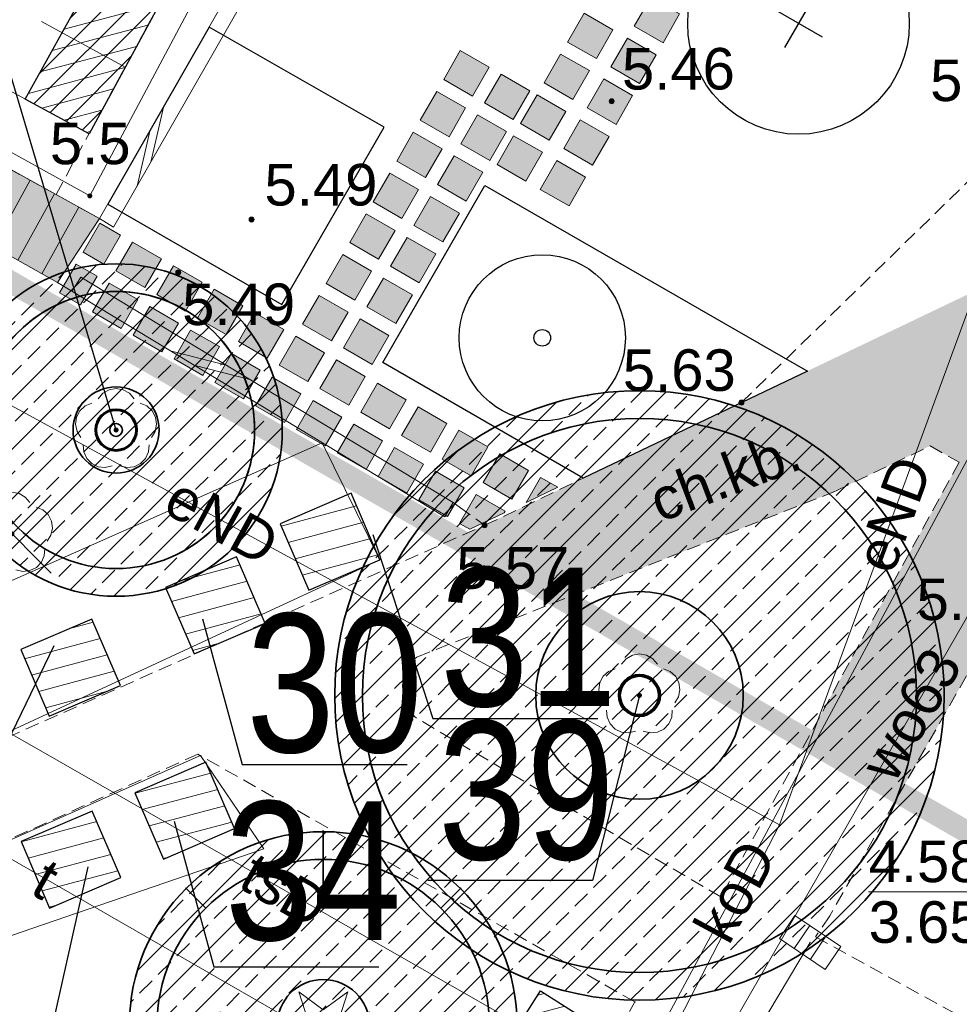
# Model space of a CAD drawing. Extents: x 5477758 to 5478333, y 5918235 to 5918502.
# Tile 61 of 130: x 5477929 to 5477946, y 5918420 to 5918438. Entities that reach past the tile are written whole.
import ezdxf
from ezdxf.enums import TextEntityAlignment as Align

# ---------------------------------------------------------------- set-up
doc = ezdxf.new("R2010")
doc.units = 0
doc.header["$LTSCALE"] = 0.25
doc.header["$PDSIZE"] = 0.75
for name, pattern in [('budynki akt$0$DASHED', [19.05, 12.7, -6.35]), ('L_0_06', [2, 1.5, -0.5]), ('PRZER2-1', [3, 2, -1]), ('tabelka$0$mapa PZT$0$xref$0$1753 Tchnologia.dwg$0${ Half Dash }', [0])]:
    doc.linetypes.add(name, pattern=pattern)
doc.layers.get('0').update_dxf_attribs({"linetype": 'CONTINUOUS', "lineweight": 13})
for name, color, linetype, lineweight in [('0_NAWIERZCHNIA UTWARDZONA_CHODNIK', 254, 'CONTINUOUS', 0), ('A_GRANICA OPRACOWANIA', 7, 'CONTINUOUS', 0), ('GSPPRB', 252, 'CONTINUOUS', 20), ('GSPRDI', 252, 'CONTINUOUS', 18), ('GSPRDL', 252, 'CONTINUOUS', 18), ('GSPWPN', 252, 'CONTINUOUS', 13), ('GSPWPN_O', 252, 'CONTINUOUS', 13), ('GSSDSO', 252, 'CONTINUOUS', 18), ('GSSKOD', 252, 'PRZER2-1', 18), ('GSSKOD_O', 252, 'PRZER2-1', 18), ('GSSSCK', 252, 'CONTINUOUS', 18), ('GSSZSN', 252, 'PRZER2-1', 18), ('GULEPR', 252, 'CONTINUOUS', 18), ('GULEPR_O', 252, 'CONTINUOUS', 18), ('GULKPR', 252, 'CONTINUOUS', 18), ('GULKPR_O', 252, 'CONTINUOUS', 18), ('GULTPR', 252, 'CONTINUOUS', 18), ('GULTPR_O', 252, 'CONTINUOUS', 18), ('GULWPR', 252, 'CONTINUOUS', 18), ('GULWPR_O', 252, 'CONTINUOUS', 18), ('GUPKKS', 252, 'CONTINUOUS', 18), ('GUPPRZ', 252, 'CONTINUOUS', 18), ('GUPPRZ_O', 252, 'CONTINUOUS', 18), ('krzyże', 252, 'CONTINUOUS', 13), ('OT_Rzedna', 252, 'CONTINUOUS', 18), ('pomiar', 252, 'CONTINUOUS', 18), ('wysokosci', 252, 'CONTINUOUS', 18), ('ZZ_brak-drzewa', 4, 'CONTINUOUS', 30), ('ZZ_cięcie-krzewów', 203, 'CONTINUOUS', 25), ('ZZ_deskowanie', 170, 'CONTINUOUS', 60), ('ZZ_ekran', 55, 'BATTING', 13), ('ZZ_grupa', 60, 'CONTINUOUS', 30), ('ZZ_grupa-krzewow-szraf', 60, 'CONTINUOUS', 13), ('ZZ_korona', 94, 'CONTINUOUS', 35), ('ZZ_nawadnianie', 150, 'CONTINUOUS', 9), ('ZZ_NSOD', 202, 'CONTINUOUS', 35), ('ZZ_numer-inwentaryzacyjny', 5, 'CONTINUOUS', 25), ('ZZ_SOD', 210, 'tabelka$0$mapa PZT$0$xref$0$1753 Tchnologia.dwg$0${ Half Dash }', 35), ('ZZ_średnica-pnia', 130, 'CONTINUOUS', 35)]:
    doc.layers.add(name, color=color, linetype=linetype, lineweight=lineweight)
for name, color, linetype in [('ZZ_PROJ-drzewa', 7, 'CONTINUOUS'), ('ZZ_PROJ-krzewy-pojedyczne', 7, 'CONTINUOUS'), ('ZZ_PROJ-obrys-rabaty', 7, 'CONTINUOUS')]:
    doc.layers.add(name, color=color, linetype=linetype)
doc.styles.add('GEO-INFO', font='arial.ttf')
doc.styles.add('zielen', font='ARIALN.TTF', dxfattribs={"height": 2.5})
doc.linetypes.add('BATTING', pattern='A,0.00254,-2.54,[134,ltypeshp.shx,S=2.54,R=0,X=-2.54,Y=0],-5.08,[134,ltypeshp.shx,S=2.54,R=180,X=2.54,Y=0],-2.54', length=10.16254)
pattern_1 = [(194.933, (5477837.84446, 5918344.9947), (0.08181636, -0.30677734), [])]
pattern_2 = [(45, (0, 0), (-0.449012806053, 0.449012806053), []), (45, (0.449, 0), (-0.449012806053, 0.449012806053), [0.3175, -0.15875])]

# ---------------------------------------------------------------- blocks, each defined once
blk = doc.blocks.new('POINT')
at = {"color": 0}
blk.add_point((0, 0), dxfattribs=at)
blk = doc.blocks.new('ODTN_2')
at = {"color": 0}
for points in [[(-1.5, -0.5), (0.5, 0.5)], [(-0.5, -0.5), (1.5, 0.5)]]:
    blk.add_lwpolyline(points, dxfattribs=at)
blk = doc.blocks.new('SPDIP')
blk.add_hatch(color=0).paths.add_polyline_path([(0, -0.09), (0.027812, -0.085595), (0.052901, -0.072812), (0.072812, -0.052901), (0.085595, -0.027812), (0.09, 0), (0.085595, 0.027812), (0.072812, 0.052901), (0.052901, 0.072812), (0.027812, 0.085595), (0, 0.09), (-0.027812, 0.085595), (-0.052901, 0.072812), (-0.072812, 0.052901), (-0.085595, 0.027812), (-0.09, 0), (-0.085595, -0.027812), (-0.072812, -0.052901), (-0.052901, -0.072812), (-0.027812, -0.085595)])
at = {"color": 0}
blk.add_lwpolyline([(0.544942, 0.177062), (1.426676, -0.463555), (0.336792, -0.463555), (0, -1.500096), (-0.336792, -0.463555), (-1.426676, -0.463555), (-0.544942, 0.177062), (-0.881734, 1.213603), (0, 0.572986), (0.881734, 1.213603)], close=True, dxfattribs=at)
blk = doc.blocks.new('KOLO')
blk.add_hatch(color=0).paths.add_polyline_path([(-0.5, 0), (-0.482963, -0.12941), (-0.433013, -0.25), (-0.353553, -0.353553), (-0.25, -0.433013), (-0.12941, -0.482963), (0, -0.5), (0.12941, -0.482963), (0.25, -0.433013), (0.353553, -0.353553), (0.433013, -0.25), (0.482963, -0.12941), (0.5, 0), (0.482963, 0.12941), (0.433013, 0.25), (0.353553, 0.353553), (0.25, 0.433013), (0.12941, 0.482963), (0, 0.5), (-0.12941, 0.482963), (-0.25, 0.433013), (-0.353553, 0.353553), (-0.433013, 0.25), (-0.482963, 0.12941)])
blk = doc.blocks.new('SUUS05')
at = {"color": 0}
blk.add_lwpolyline([(0.5, -0.25), (-0.5, -0.25), (-0.5, 0.25), (0.5, 0.25)], close=True, dxfattribs=at)
for points in [[(-0.175, -0.25), (-0.175, 0.25)], [(0.175, -0.25), (0.175, 0.25)]]:
    blk.add_lwpolyline(points, dxfattribs=at)
blk = doc.blocks.new('OTRN')
at = {"linetype": 'Continuous', "lineweight": 13}
blk.add_hatch(color=0, dxfattribs=at).paths.add_polyline_path([(0, -0.091, 1), (0, 0.091, 1)])
at = {"color": 0, "linetype": 'Continuous', "lineweight": 13}
blk.add_circle((0, 0), 0.0906, dxfattribs=at)
blk = doc.blocks.new('brak-drzewa')
at = {"layer": 'ZZ_brak-drzewa'}
for p, q in [((-0.707, 0.707), (0.707, -0.707)), ((0.707, 0.707), (-0.707, -0.707))]:
    blk.add_line(p, q, dxfattribs=at)
blk = doc.blocks.new('SPDLP')
blk.add_hatch(color=0).paths.add_polyline_path([(0, -0.09), (0.027812, -0.085595), (0.052901, -0.072812), (0.072812, -0.052901), (0.085595, -0.027812), (0.09, 0), (0.085595, 0.027812), (0.072812, 0.052901), (0.052901, 0.072812), (0.027812, 0.085595), (0, 0.09), (-0.027812, 0.085595), (-0.052901, 0.072812), (-0.072812, 0.052901), (-0.085595, 0.027812), (-0.09, 0), (-0.085595, -0.027812), (-0.072812, -0.052901), (-0.052901, -0.072812), (-0.027812, -0.085595)])
at = {"color": 0}
for points in [[(-0.648554, 1.126667), (-0.481106, 1.325358), (-0.255912, 1.454989), (0, 1.5), (0.255912, 1.454989), (0.481106, 1.325358), (0.648554, 1.126667)], [(-1.271938, -0.268652), (-1.40916, -0.048001), (-1.462858, 0.20623), (-1.426585, 0.463525), (-1.304695, 0.693003), (-1.11182, 0.867117), (-0.871109, 0.964971)], [(0.871109, 0.964971), (1.11182, 0.867117), (1.304695, 0.693003), (1.426585, 0.463525), (1.462858, 0.20623), (1.40916, -0.048001), (1.271938, -0.268652)], [(-0.137547, -1.292703), (-0.389802, -1.355024), (-0.648184, -1.327532), (-0.881678, -1.213525), (-1.062258, -1.026689), (-1.168249, -0.78945), (-1.186929, -0.530282)], [(1.186929, -0.530282), (1.168249, -0.78945), (1.062258, -1.026689), (0.881678, -1.213525), (0.648184, -1.327532), (0.389802, -1.355024), (0.137547, -1.292703)]]:
    blk.add_lwpolyline(points, dxfattribs=at)
blk = doc.blocks.new('D4')
at = {"layer": 'ZZ_PROJ-drzewa'}
for p, q in [((0, -0.5), (0, 0.5)), ((0.5, 0), (-0.5, 0))]:
    blk.add_line(p, q, dxfattribs=at)
blk.add_circle((0, 0), 2, dxfattribs=at)

msp = doc.modelspace()

# ---------------------------------------------------------------- hatches: boundary and pattern name
at = {"lineweight": 0}
for points in [[(5477940.313, 5918437.215), (5477939.793, 5918437.515), (5477940.093, 5918438.035), (5477940.613, 5918437.735)], [(5477939.109, 5918436.928), (5477938.589, 5918437.228), (5477938.889, 5918437.748), (5477939.409, 5918437.448)], [(5477939.889, 5918436.479), (5477939.369, 5918436.778), (5477939.669, 5918437.298), (5477940.188, 5918436.999)], [(5477938.685, 5918436.192), (5477938.165, 5918436.491), (5477938.464, 5918437.011), (5477938.984, 5918436.712)], [(5477939.465, 5918435.742), (5477938.945, 5918436.042), (5477939.244, 5918436.562), (5477939.764, 5918436.262)], [(5477938.26, 5918435.455), (5477937.74, 5918435.755), (5477938.04, 5918436.275), (5477938.56, 5918435.975)], [(5477939.04, 5918435.006), (5477938.52, 5918435.306), (5477938.82, 5918435.825), (5477939.34, 5918435.526)], [(5477937.836, 5918434.719), (5477937.316, 5918435.018), (5477937.616, 5918435.538), (5477938.136, 5918435.239)], [(5477938.616, 5918434.269), (5477938.096, 5918434.569), (5477938.395, 5918435.089), (5477938.915, 5918434.789)]]:
    msp.add_hatch(color=254, dxfattribs=at).paths.add_polyline_path(points)
h = msp.add_hatch(color=254, dxfattribs=at)
h.paths.add_polyline_path([(5477936.329, 5918429.701), (5477936.849, 5918429.401), (5477937.149, 5918429.921), (5477936.629, 5918430.221)])
h.paths.add_polyline_path([(5477932.742, 5918430.787), (5477932.223, 5918431.086), (5477932.522, 5918431.606), (5477933.042, 5918431.307)])
h.paths.add_polyline_path([(5477937.586, 5918428.977), (5477937.066, 5918429.276), (5477937.365, 5918429.796), (5477937.885, 5918429.497)])
h.paths.add_polyline_path([(5477935.688, 5918429.089), (5477935.168, 5918429.389), (5477935.468, 5918429.909), (5477935.988, 5918429.609)])
h.paths.add_polyline_path([(5477934.215, 5918429.938), (5477933.695, 5918430.238), (5477933.995, 5918430.757), (5477934.515, 5918430.458)])
h.paths.add_polyline_path([(5477936.113, 5918429.826), (5477935.593, 5918430.125), (5477935.892, 5918430.645), (5477936.412, 5918430.346)])
h.paths.add_polyline_path([(5477935.376, 5918430.25), (5477934.856, 5918430.55), (5477935.156, 5918431.07), (5477935.676, 5918430.77)])
h.paths.add_polyline_path([(5477933.903, 5918431.099), (5477933.383, 5918431.398), (5477933.683, 5918431.918), (5477934.203, 5918431.619)])
h.paths.add_polyline_path([(5477933.167, 5918431.523), (5477932.647, 5918431.823), (5477932.947, 5918432.343), (5477933.466, 5918432.043)])
h.paths.add_polyline_path([(5477932.006, 5918431.211), (5477931.486, 5918431.511), (5477931.786, 5918432.031), (5477932.305, 5918431.731)])
h.paths.add_polyline_path([(5477931.694, 5918432.372), (5477931.174, 5918432.672), (5477931.474, 5918433.191), (5477931.993, 5918432.892)])
h.paths.add_polyline_path([(5477930.533, 5918432.06), (5477930.013, 5918432.36), (5477930.313, 5918432.879), (5477930.833, 5918432.58)])
h.paths.add_polyline_path([(5477935.381, 5918434.864), (5477935.081, 5918434.344), (5477935.601, 5918434.045), (5477935.9, 5918434.565)])
h.paths.add_polyline_path([(5477936.229, 5918436.337), (5477935.93, 5918435.817), (5477936.45, 5918435.518), (5477936.749, 5918436.038)])
h.paths.add_polyline_path([(5477931.269, 5918431.636), (5477930.75, 5918431.935), (5477931.049, 5918432.455), (5477931.569, 5918432.155)])
h.paths.add_polyline_path([(5477930.957, 5918432.796), (5477930.438, 5918433.096), (5477930.737, 5918433.616), (5477931.257, 5918433.316)])
h.paths.add_polyline_path([(5477934.956, 5918434.128), (5477934.657, 5918433.608), (5477935.176, 5918433.308), (5477935.476, 5918433.828)])
h.paths.add_polyline_path([(5477936.541, 5918435.176), (5477936.242, 5918434.656), (5477936.762, 5918434.357), (5477937.061, 5918434.877)])
h.paths.add_polyline_path([(5477937.39, 5918436.649), (5477937.091, 5918436.129), (5477937.61, 5918435.83), (5477937.91, 5918436.35)])
h.paths.add_polyline_path([(5477935.905, 5918428.964), (5477936.204, 5918429.484), (5477936.724, 5918429.185), (5477936.425, 5918428.665)])
h.paths.add_polyline_path([(5477934.952, 5918429.514), (5477934.432, 5918429.813), (5477934.732, 5918430.333), (5477935.251, 5918430.033)])
h.paths.add_polyline_path([(5477934.64, 5918430.674), (5477934.12, 5918430.974), (5477934.419, 5918431.494), (5477934.939, 5918431.194)])
h.paths.add_polyline_path([(5477933.479, 5918430.362), (5477932.959, 5918430.662), (5477933.259, 5918431.182), (5477933.778, 5918430.882)])
h.paths.add_polyline_path([(5477935.064, 5918431.411), (5477934.544, 5918431.711), (5477934.844, 5918432.23), (5477935.364, 5918431.931)])
h.paths.add_polyline_path([(5477936.117, 5918434.44), (5477935.817, 5918433.92), (5477936.337, 5918433.62), (5477936.637, 5918434.14)])
h.paths.add_polyline_path([(5477936.654, 5918437.074), (5477936.354, 5918436.554), (5477936.874, 5918436.254), (5477937.174, 5918436.774)])
h.paths.add_polyline_path([(5477935.268, 5918432.967), (5477934.969, 5918432.447), (5477935.489, 5918432.147), (5477935.788, 5918432.667)])
h.paths.add_polyline_path([(5477934.532, 5918433.391), (5477934.232, 5918432.871), (5477934.752, 5918432.572), (5477935.052, 5918433.092)])
h.paths.add_polyline_path([(5477936.966, 5918435.913), (5477936.666, 5918435.393), (5477937.186, 5918435.093), (5477937.486, 5918435.613)])
h.paths.add_polyline_path([(5477932.43, 5918431.948), (5477931.91, 5918432.247), (5477932.21, 5918432.767), (5477932.73, 5918432.468)])
h.paths.add_polyline_path([(5477935.693, 5918433.703), (5477935.393, 5918433.183), (5477935.913, 5918432.884), (5477936.212, 5918433.404)])
h.paths.add_polyline_path([(5477935.805, 5918435.601), (5477935.505, 5918435.081), (5477936.025, 5918434.781), (5477936.325, 5918435.301)])
h.paths.add_polyline_path([(5477933.808, 5918432.135), (5477934.107, 5918432.655), (5477934.627, 5918432.355), (5477934.328, 5918431.835)])
h.paths.add_polyline_path([(5477929.797, 5918432.484), (5477929.42, 5918432.702), (5477929.719, 5918433.221), (5477930.096, 5918433.004)])
h.paths.add_polyline_path([(5477930.221, 5918433.221), (5477929.844, 5918433.438), (5477930.144, 5918433.958), (5477930.52, 5918433.741)])
h.paths.add_polyline_path([(5477936.641, 5918428.54), (5477936.825, 5918428.434), (5477937.443, 5918428.729), (5477937.461, 5918428.76), (5477936.941, 5918429.06)])
h.paths.add_polyline_path([(5477937.868, 5918428.932), (5477937.841, 5918428.919), (5477938.102, 5918429.372), (5477938.413, 5918429.193)])
at = {"layer": '0_NAWIERZCHNIA UTWARDZONA_CHODNIK', "transparency": 33554636}
for points in [[(5477962.493, 5918459.043), (5477957.044, 5918449.527), (5477951.796, 5918440.362), (5477947.988, 5918433.712), (5477937.075, 5918428.498), (5477936.605, 5918428.29), (5477938.473, 5918427.16), (5477943.438, 5918429.127), (5477945.135, 5918429.94), (5477945.396, 5918429.792), (5477945.658, 5918429.644), (5477944.382, 5918427.315), (5477942.909, 5918424.629), (5477944.585, 5918423.669), (5477946.91, 5918427.756), (5477947.596, 5918427.361), (5477965.541, 5918458.35), (5477963.011, 5918459.841)], [(5477930.139, 5918434.043), (5477924.534, 5918437.158), (5477923.878, 5918435.979), (5477929.384, 5918432.886)]]:
    msp.add_hatch(color=256, dxfattribs=at).paths.add_polyline_path(points)
at = {"layer": 'ZZ_cięcie-krzewów', "ltscale": 0.25}
h = msp.add_hatch(dxfattribs=at)
h.set_pattern_fill('ANSI31', color=256, scale=0.1)
h.set_pattern_definition([(45, (0, 0), (-0.224506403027, 0.224506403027), [])])
edge = h.paths.add_edge_path()
edge.add_line((5477944.967, 5918463.262), (5477929.952, 5918435.573))
edge.add_line((5477929.952, 5918435.573), (5477928.8, 5918436.198))
edge.add_line((5477928.8, 5918436.198), (5477944.111, 5918463.726))
edge.add_line((5477944.111, 5918463.726), (5477944.962, 5918463.253))
at = {"layer": 'ZZ_grupa-krzewow-szraf'}
h = msp.add_hatch(dxfattribs=at)
h.set_pattern_fill('ANSI31', color=256, scale=0.1, angle=90)
h.set_pattern_definition(pattern_1)
edge = h.paths.add_edge_path()
edge.add_line((5477944.967, 5918463.262), (5477929.952, 5918435.573))
edge.add_line((5477929.952, 5918435.573), (5477928.8, 5918436.198))
edge.add_line((5477928.8, 5918436.198), (5477944.111, 5918463.726))
edge.add_line((5477944.111, 5918463.726), (5477944.962, 5918463.253))
h = msp.add_hatch(dxfattribs=at)
h.set_pattern_fill('ANSI31', color=256, scale=0.1, angle=90)
h.set_pattern_definition([(194.933, (5477837.31246, 5918345.02718), (0.08181636, -0.3067773), [])])
h.paths.add_polyline_path([(5477933.917, 5918427.335), (5477935.2, 5918427.886), (5477934.684, 5918429.085), (5477933.402, 5918428.534)])
h = msp.add_hatch(dxfattribs=at)
h.set_pattern_fill('ANSI31', color=256, scale=0.1, angle=90)
h.set_pattern_definition(pattern_1)
h.paths.add_polyline_path([(5477931.848, 5918426.185), (5477933.131, 5918426.736), (5477932.616, 5918427.936), (5477931.333, 5918427.384)])
h = msp.add_hatch(dxfattribs=at)
h.set_pattern_fill('ANSI31', color=256, scale=0.1, angle=90)
h.set_pattern_definition(pattern_1)
h.paths.add_polyline_path([(5477929.234, 5918425.062), (5477930.517, 5918425.613), (5477930.002, 5918426.813), (5477928.719, 5918426.262)])
h = msp.add_hatch(dxfattribs=at)
h.set_pattern_fill('ANSI31', color=256, scale=0.1, angle=90)
h.set_pattern_definition(pattern_1)
h.paths.add_polyline_path([(5477931.295, 5918422.482), (5477932.578, 5918423.033), (5477932.063, 5918424.232), (5477930.78, 5918423.681)])
h = msp.add_hatch(dxfattribs=at)
h.set_pattern_fill('ANSI31', color=256, scale=0.1, angle=90)
h.set_pattern_definition(pattern_1)
h.paths.add_polyline_path([(5477929.24, 5918421.599), (5477930.523, 5918422.15), (5477930.008, 5918423.349), (5477928.725, 5918422.798)])
h = msp.add_hatch(dxfattribs=at)
h.set_pattern_fill('ANSI31', color=256, scale=0.1, angle=90)
h.set_pattern_definition(pattern_1)
h.paths.add_polyline_path([(5477938.41, 5918418.762), (5477937.585, 5918419.285), (5477938.103, 5918420.102), (5477938.928, 5918419.579)])
at = {"layer": 'ZZ_nawadnianie', "ltscale": 0.15}
h = msp.add_hatch(dxfattribs=at)
h.set_pattern_fill('ANSI33', color=256, scale=0.1)
h.set_pattern_definition(pattern_2)
edge = h.paths.add_edge_path()
edge.add_arc((5477930.441, 5918430.226), 3, 0, 360)
h = msp.add_hatch(dxfattribs=at)
h.set_pattern_fill('ANSI33', color=256, scale=0.1)
h.set_pattern_definition(pattern_2)
edge = h.paths.add_edge_path()
edge.add_arc((5477939.887, 5918425.436), 5.5, 0, 360)
h = msp.add_hatch(dxfattribs=at)
h.set_pattern_fill('ANSI33', color=256, scale=0.1)
h.set_pattern_definition(pattern_2)
edge = h.paths.add_edge_path()
edge.add_arc((5477934.18, 5918419.477), 3.5, 0, 360)

# ---------------------------------------------------------------- linework, layer by layer
for p, q in [((5477936.654, 5918437.074), (5477936.354, 5918436.554)), ((5477937.174, 5918436.774), (5477936.654, 5918437.074)), ((5477936.874, 5918436.254), (5477937.174, 5918436.774)), ((5477936.354, 5918436.554), (5477936.874, 5918436.254)), ((5477937.39, 5918436.649), (5477937.091, 5918436.129)), ((5477937.91, 5918436.35), (5477937.39, 5918436.649)), ((5477936.229, 5918436.337), (5477935.93, 5918435.817)), ((5477936.749, 5918436.038), (5477936.229, 5918436.337)), ((5477937.61, 5918435.83), (5477937.91, 5918436.35)), ((5477937.091, 5918436.129), (5477937.61, 5918435.83)), ((5477936.45, 5918435.518), (5477936.749, 5918436.038)), ((5477935.93, 5918435.817), (5477936.45, 5918435.518)), ((5477936.966, 5918435.913), (5477936.666, 5918435.393)), ((5477937.486, 5918435.613), (5477936.966, 5918435.913)), ((5477935.805, 5918435.601), (5477935.505, 5918435.081)), ((5477936.325, 5918435.301), (5477935.805, 5918435.601)), ((5477937.186, 5918435.093), (5477937.486, 5918435.613)), ((5477936.025, 5918434.781), (5477936.325, 5918435.301)), ((5477936.666, 5918435.393), (5477937.186, 5918435.093)), ((5477935.505, 5918435.081), (5477936.025, 5918434.781)), ((5477936.541, 5918435.176), (5477936.242, 5918434.656)), ((5477937.061, 5918434.877), (5477936.541, 5918435.176)), ((5477935.381, 5918434.864), (5477935.081, 5918434.344)), ((5477935.9, 5918434.565), (5477935.381, 5918434.864)), ((5477936.762, 5918434.357), (5477937.061, 5918434.877)), ((5477935.601, 5918434.045), (5477935.9, 5918434.565)), ((5477936.242, 5918434.656), (5477936.762, 5918434.357)), ((5477936.117, 5918434.44), (5477935.817, 5918433.92)), ((5477936.637, 5918434.14), (5477936.117, 5918434.44)), ((5477929.766, 5918434.249), (5477930.139, 5918434.043)), ((5477929.766, 5918434.249), (5477930.139, 5918434.043)), ((5477935.081, 5918434.344), (5477935.601, 5918434.045)), ((5477930.139, 5918434.043), (5477930.395, 5918433.886)), ((5477930.139, 5918434.043), (5477930.395, 5918433.886)), ((5477934.956, 5918434.128), (5477934.657, 5918433.608)), ((5477935.476, 5918433.828), (5477934.956, 5918434.128)), ((5477936.337, 5918433.62), (5477936.637, 5918434.14)), ((5477929.844, 5918433.438), (5477930.144, 5918433.958)), ((5477930.144, 5918433.958), (5477930.52, 5918433.741)), ((5477935.176, 5918433.308), (5477935.476, 5918433.828)), ((5477935.817, 5918433.92), (5477936.337, 5918433.62)), ((5477930.52, 5918433.741), (5477930.221, 5918433.221)), ((5477935.693, 5918433.703), (5477935.393, 5918433.183)), ((5477936.212, 5918433.404), (5477935.693, 5918433.703)), ((5477930.438, 5918433.096), (5477930.737, 5918433.616)), ((5477930.737, 5918433.616), (5477931.257, 5918433.316)), ((5477934.657, 5918433.608), (5477935.176, 5918433.308)), ((5477930.221, 5918433.221), (5477929.844, 5918433.438)), ((5477931.257, 5918433.316), (5477930.957, 5918432.796)), ((5477934.532, 5918433.391), (5477934.232, 5918432.871)), ((5477935.052, 5918433.092), (5477934.532, 5918433.391)), ((5477935.913, 5918432.884), (5477936.212, 5918433.404)), ((5477929.42, 5918432.702), (5477929.719, 5918433.221)), ((5477929.719, 5918433.221), (5477930.096, 5918433.004)), ((5477931.174, 5918432.672), (5477931.474, 5918433.191)), ((5477931.474, 5918433.191), (5477931.993, 5918432.892)), ((5477935.393, 5918433.183), (5477935.913, 5918432.884)), ((5477929.805, 5918432.982), (5477929.726, 5918432.856)), ((5477930.096, 5918433.004), (5477929.797, 5918432.484)), ((5477930.957, 5918432.796), (5477930.438, 5918433.096)), ((5477934.752, 5918432.572), (5477935.052, 5918433.092)), ((5477935.268, 5918432.967), (5477934.969, 5918432.447)), ((5477935.788, 5918432.667), (5477935.268, 5918432.967)), ((5477929.384, 5918432.886), (5477929.64, 5918432.731)), ((5477929.726, 5918432.856), (5477929.641, 5918432.732)), ((5477930.013, 5918432.36), (5477930.313, 5918432.879)), ((5477930.313, 5918432.879), (5477930.833, 5918432.58)), ((5477931.993, 5918432.892), (5477931.694, 5918432.372)), ((5477931.91, 5918432.247), (5477932.21, 5918432.767)), ((5477932.21, 5918432.767), (5477932.73, 5918432.468)), ((5477934.232, 5918432.871), (5477934.752, 5918432.572)), ((5477929.797, 5918432.484), (5477929.42, 5918432.702)), ((5477930.833, 5918432.58), (5477930.533, 5918432.06)), ((5477931.694, 5918432.372), (5477931.174, 5918432.672)), ((5477933.808, 5918432.135), (5477934.107, 5918432.655)), ((5477934.107, 5918432.655), (5477934.627, 5918432.355)), ((5477935.489, 5918432.147), (5477935.788, 5918432.667)), ((5477930.75, 5918431.935), (5477931.049, 5918432.455)), ((5477931.049, 5918432.455), (5477931.569, 5918432.155)), ((5477932.73, 5918432.468), (5477932.43, 5918431.948)), ((5477934.969, 5918432.447), (5477935.489, 5918432.147)), ((5477930.533, 5918432.06), (5477930.013, 5918432.36)), ((5477932.43, 5918431.948), (5477931.91, 5918432.247)), ((5477932.647, 5918431.823), (5477932.947, 5918432.343)), ((5477932.947, 5918432.343), (5477933.466, 5918432.043)), ((5477934.627, 5918432.355), (5477934.328, 5918431.835)), ((5477934.544, 5918431.711), (5477934.844, 5918432.23)), ((5477934.844, 5918432.23), (5477935.364, 5918431.931)), ((5477931.569, 5918432.155), (5477931.269, 5918431.636)), ((5477933.466, 5918432.043), (5477933.167, 5918431.523)), ((5477934.328, 5918431.835), (5477933.808, 5918432.135)), ((5477931.269, 5918431.636), (5477930.75, 5918431.935)), ((5477931.486, 5918431.511), (5477931.786, 5918432.031)), ((5477931.786, 5918432.031), (5477932.305, 5918431.731)), ((5477933.383, 5918431.398), (5477933.683, 5918431.918)), ((5477933.683, 5918431.918), (5477934.203, 5918431.619)), ((5477935.364, 5918431.931), (5477935.064, 5918431.411)), ((5477932.305, 5918431.731), (5477932.006, 5918431.211)), ((5477933.167, 5918431.523), (5477932.647, 5918431.823)), ((5477935.064, 5918431.411), (5477934.544, 5918431.711)), ((5477932.006, 5918431.211), (5477931.486, 5918431.511)), ((5477932.223, 5918431.086), (5477932.522, 5918431.606)), ((5477932.522, 5918431.606), (5477933.042, 5918431.307)), ((5477934.203, 5918431.619), (5477933.903, 5918431.099)), ((5477933.903, 5918431.099), (5477933.383, 5918431.398)), ((5477934.12, 5918430.974), (5477934.419, 5918431.494)), ((5477934.419, 5918431.494), (5477934.939, 5918431.194)), ((5477933.042, 5918431.307), (5477932.742, 5918430.787)), ((5477932.959, 5918430.662), (5477933.259, 5918431.182)), ((5477933.259, 5918431.182), (5477933.778, 5918430.882)), ((5477934.939, 5918431.194), (5477934.64, 5918430.674)), ((5477932.742, 5918430.787), (5477932.223, 5918431.086)), ((5477934.64, 5918430.674), (5477934.12, 5918430.974)), ((5477934.856, 5918430.55), (5477935.156, 5918431.07)), ((5477935.156, 5918431.07), (5477935.676, 5918430.77)), ((5477933.778, 5918430.882), (5477933.479, 5918430.362)), ((5477933.479, 5918430.362), (5477932.959, 5918430.662)), ((5477933.695, 5918430.238), (5477933.995, 5918430.757)), ((5477933.995, 5918430.757), (5477934.515, 5918430.458)), ((5477935.676, 5918430.77), (5477935.376, 5918430.25)), ((5477935.593, 5918430.125), (5477935.892, 5918430.645)), ((5477935.892, 5918430.645), (5477936.412, 5918430.346)), ((5477934.515, 5918430.458), (5477934.215, 5918429.938)), ((5477935.376, 5918430.25), (5477934.856, 5918430.55)), ((5477934.432, 5918429.813), (5477934.732, 5918430.333)), ((5477934.732, 5918430.333), (5477935.251, 5918430.033)), ((5477936.412, 5918430.346), (5477936.113, 5918429.826)), ((5477934.215, 5918429.938), (5477933.695, 5918430.238)), ((5477936.113, 5918429.826), (5477935.593, 5918430.125)), ((5477936.629, 5918430.221), (5477936.329, 5918429.701)), ((5477937.149, 5918429.921), (5477936.629, 5918430.221)), ((5477935.251, 5918430.033), (5477934.952, 5918429.514)), ((5477935.168, 5918429.389), (5477935.468, 5918429.909)), ((5477935.468, 5918429.909), (5477935.988, 5918429.609)), ((5477936.849, 5918429.401), (5477937.149, 5918429.921)), ((5477934.952, 5918429.514), (5477934.432, 5918429.813)), ((5477937.066, 5918429.276), (5477937.365, 5918429.796)), ((5477937.365, 5918429.796), (5477937.885, 5918429.497)), ((5477935.988, 5918429.609), (5477935.688, 5918429.089)), ((5477936.329, 5918429.701), (5477936.849, 5918429.401)), ((5477935.688, 5918429.089), (5477935.168, 5918429.389)), ((5477936.204, 5918429.484), (5477935.905, 5918428.964)), ((5477936.724, 5918429.185), (5477936.204, 5918429.484)), ((5477937.885, 5918429.497), (5477937.586, 5918428.977)), ((5477937.841, 5918428.919), (5477938.102, 5918429.372)), ((5477938.102, 5918429.372), (5477938.413, 5918429.193)), ((5477937.586, 5918428.977), (5477937.066, 5918429.276)), ((5477936.425, 5918428.665), (5477936.724, 5918429.185)), ((5477936.941, 5918429.06), (5477936.641, 5918428.54)), ((5477937.461, 5918428.76), (5477936.941, 5918429.06)), ((5477938.413, 5918429.193), (5477937.868, 5918428.932)), ((5477935.905, 5918428.964), (5477936.425, 5918428.665)), ((5477937.868, 5918428.932), (5477937.841, 5918428.919)), ((5477936.825, 5918428.434), (5477937.443, 5918428.729)), ((5477937.443, 5918428.729), (5477937.461, 5918428.76)), ((5477936.641, 5918428.54), (5477936.825, 5918428.434))]:
    msp.add_line(p, q)
for points in [[(5477940.313, 5918437.215), (5477939.793, 5918437.515), (5477940.093, 5918438.035), (5477940.613, 5918437.735), (5477940.313, 5918437.215)], [(5477939.109, 5918436.928), (5477938.589, 5918437.228), (5477938.889, 5918437.748), (5477939.409, 5918437.448), (5477939.109, 5918436.928)], [(5477939.889, 5918436.479), (5477939.369, 5918436.778), (5477939.669, 5918437.298), (5477940.188, 5918436.999), (5477939.889, 5918436.479)], [(5477938.685, 5918436.192), (5477938.165, 5918436.491), (5477938.464, 5918437.011), (5477938.984, 5918436.712), (5477938.685, 5918436.192)], [(5477939.465, 5918435.742), (5477938.945, 5918436.042), (5477939.244, 5918436.562), (5477939.764, 5918436.262), (5477939.465, 5918435.742)], [(5477938.26, 5918435.455), (5477937.74, 5918435.755), (5477938.04, 5918436.275), (5477938.56, 5918435.975), (5477938.26, 5918435.455)], [(5477939.04, 5918435.006), (5477938.52, 5918435.306), (5477938.82, 5918435.825), (5477939.34, 5918435.526), (5477939.04, 5918435.006)], [(5477937.836, 5918434.719), (5477937.316, 5918435.018), (5477937.616, 5918435.538), (5477938.136, 5918435.239), (5477937.836, 5918434.719)], [(5477938.616, 5918434.269), (5477938.096, 5918434.569), (5477938.395, 5918435.089), (5477938.915, 5918434.789), (5477938.616, 5918434.269)]]:
    msp.add_lwpolyline(points)
at = {"layer": 'A_GRANICA OPRACOWANIA', "color": 1, "linetype": 'budynki akt$0$DASHED', "ltscale": 0.1, "const_width": 0.4}
msp.add_lwpolyline([(5477924.666, 5918437.385), (5477923.68, 5918435.693), (5477947.085, 5918422.232), (5477949.411, 5918426.304), (5477947.596, 5918427.361), (5477964.141, 5918455.941), (5477965.541, 5918458.35), (5477956.078, 5918463.925), (5477947.799, 5918468.803), (5477947.799, 5918468.803), (5477943.997, 5918471.043), (5477943.489, 5918470.182), (5477933.716, 5918453.151), (5477933.004, 5918451.909), (5477924.666, 5918437.385)], dxfattribs=at)
at = {"layer": 'GSPPRB', "linetype": 'Continuous', "lineweight": 20}
for p in [(5477930.139, 5918434.043), (5477929.384, 5918432.886), (5477939.806, 5918419.904)]:
    msp.add_point(p, dxfattribs=at)
at = {"layer": 'GSSDSO', "linetype": 'Continuous', "lineweight": 18}
for points in [[(5477930.395, 5918433.886), (5477937.827, 5918446.866), (5477937.028, 5918447.302), (5477942.928, 5918457.672), (5477942.928, 5918457.672), (5477942.928, 5918457.672), (5477942.676, 5918457.835), (5477942.676, 5918457.835), (5477942.676, 5918457.835), (5477936.617, 5918447.185), (5477937.415, 5918446.75), (5477930.139, 5918434.043)], [(5477929.64, 5918432.731), (5477936.372, 5918428.658), (5477936.527, 5918428.915), (5477929.805, 5918432.982)]]:
    msp.add_lwpolyline(points, dxfattribs=at)
at = {"layer": 'GSSKOD', "linetype": 'PRZER2-1', "lineweight": 18, "ltscale": 0.5}
for points in [[(5477924.632, 5918422.726), (5477928.468, 5918424.674), (5477937.092, 5918428.506), (5477941.728, 5918430.721), (5477947.221, 5918436.084), (5477951.574, 5918440.386), (5477956.873, 5918449.535), (5477962.493, 5918459.043), (5477964.446, 5918462.055), (5477967.996, 5918468.433), (5477968.236, 5918468.933)], [(5477963.369, 5918456.364), (5477953.957, 5918440.129), (5477943.324, 5918421.46), (5477943.065, 5918421.081), (5477945.62, 5918419.676), (5477944.34, 5918417.44), (5477941.721, 5918418.806)], [(5477939.806, 5918419.904), (5477931.916, 5918424.377), (5477926.715, 5918422.022), (5477926.742, 5918420.853)], [(5477936.925, 5918414.846), (5477939.806, 5918419.904)]]:
    msp.add_lwpolyline(points, dxfattribs=at)
msp.add_lwpolyline([(5477945.658, 5918429.644), (5477941.358, 5918421.799), (5477935.865, 5918425.024, -0.463504), (5477935.87, 5918426.128), (5477943.438, 5918429.127), (5477945.135, 5918429.94)], format="xyb", close=True, dxfattribs=at)
at = {"layer": 'GSSSCK', "linetype": 'Continuous', "lineweight": 18}
msp.add_lwpolyline([(5477925.206, 5918435.233), (5477925.891, 5918436.39), (5477930.139, 5918434.043), (5477929.384, 5918432.886)], close=True, dxfattribs=at)
at = {"layer": 'GSSSCK', "linetype": 'Continuous', "lineweight": 18, "flags": 128}
for points in [[(5477928.89, 5918434.733), (5477928.229, 5918433.535)], [(5477929.328, 5918434.491), (5477928.665, 5918433.29)], [(5477929.766, 5918434.249), (5477929.101, 5918433.045)]]:
    msp.add_lwpolyline(points, dxfattribs=at)
at = {"layer": 'GSSZSN', "linetype": 'PRZER2-1', "lineweight": 18, "ltscale": 0.5}
for points in [[(5477929.356, 5918434.475), (5477926.268, 5918436.181), (5477930.77, 5918443.87), (5477944.733, 5918468.243), (5477950.113, 5918477.734), (5477949.938, 5918479.477), (5477950.546, 5918480.534)], [(5477950.546, 5918480.534), (5477953.061, 5918478.205), (5477947.805, 5918468.497), (5477938.059, 5918450.522), (5477929.356, 5918434.475)]]:
    msp.add_lwpolyline(points, dxfattribs=at)
at = {"layer": 'GSSZSN', "linetype": 'Continuous', "lineweight": 18, "flags": 128}
for points in [[(5477930.605, 5918436.777), (5477929.091, 5918437.598)], [(5477929.952, 5918435.573), (5477926.886, 5918437.236)]]:
    msp.add_lwpolyline(points, dxfattribs=at)
at = {"layer": 'GULEPR', "linetype": 'Continuous', "lineweight": 18}
for points in [[(5477956.997, 5918399.286), (5477946.078, 5918405.328), (5477936.07, 5918410.789), (5477942.415, 5918423.098), (5477922.29, 5918434.078), (5477912.965, 5918439.958), (5477903.098, 5918445.156)], [(5477942.415, 5918423.098), (5477946.525, 5918434.312), (5477950.737, 5918432.786)]]:
    msp.add_lwpolyline(points, dxfattribs=at)
at = {"layer": 'GULKPR', "linetype": 'Continuous', "lineweight": 18}
for points in [[(5477949.403, 5918436.363), (5477933.821, 5918407.446)], [(5477942.967, 5918420.979), (5477935.307, 5918408.134)]]:
    msp.add_lwpolyline(points, dxfattribs=at)
at = {"layer": 'GULTPR', "linetype": 'Continuous', "lineweight": 18}
for points in [[(5477924.72, 5918426.924), (5477942.238, 5918416.91), (5477943.582, 5918416.114)], [(5477922.67, 5918425.86), (5477935.673, 5918418.385), (5477935.89, 5918418.26), (5477933.606, 5918413.902), (5477933.49, 5918413.68), (5477943.93, 5918407.78), (5477945.066, 5918410.05)]]:
    msp.add_lwpolyline(points, dxfattribs=at)
at = {"layer": 'GULWPR', "linetype": 'Continuous', "lineweight": 18}
msp.add_lwpolyline([(5477935.954, 5918409.731), (5477951.031, 5918435.946), (5477952.118, 5918435.312)], dxfattribs=at)
at = {"layer": 'GUPPRZ_O', "linetype": 'Continuous', "lineweight": 9, "flags": 128}
msp.add_lwpolyline([(5477944.024, 5918421.894), (5477946.063, 5918421.894)], dxfattribs=at)
at = {"layer": 'krzyże'}
for p, q in [((5477929.766, 5918434.249), (5477930.139, 5918434.043)), ((5477930.139, 5918434.043), (5477930.395, 5918433.886)), ((5477929.805, 5918432.982), (5477929.726, 5918432.856)), ((5477929.384, 5918432.886), (5477929.64, 5918432.731)), ((5477929.726, 5918432.856), (5477929.641, 5918432.732))]:
    msp.add_line(p, q, dxfattribs=at)
at = {"layer": 'pomiar', "linetype": 'L_0_06', "lineweight": 13, "flags": 128}
for points in [[(5477930.139, 5918434.043), (5477930.395, 5918433.886)], [(5477936.527, 5918428.915), (5477937.092, 5918428.506), (5477937.092, 5918428.506), (5477937.092, 5918428.506), (5477937.092, 5918428.506), (5477937.092, 5918428.506)]]:
    msp.add_lwpolyline(points, dxfattribs=at)
at = {"layer": 'ZZ_deskowanie', "linetype": 'Continuous', "ltscale": 0.1}
for centre in [(5477930.441, 5918430.226), (5477939.887, 5918425.436)]:
    msp.add_circle(centre, 0.367, dxfattribs=at)
at = {"layer": 'ZZ_ekran', "ltscale": 0.15}
for points in [[(5477924.956, 5918437.227), (5477929.966, 5918434.451), (5477946.563, 5918465.594), (5477947.807, 5918464.878), (5477949.131, 5918467.532), (5477944.546, 5918470.186), (5477944.386, 5918469.903)], [(5477926.954, 5918420.558), (5477926.715, 5918422.022), (5477931.962, 5918424.351), (5477933.109, 5918422.665), (5477926.954, 5918420.558)]]:
    msp.add_lwpolyline(points, dxfattribs=at)
at = {"layer": 'ZZ_ekran', "ltscale": 0.15, "elevation": 10.18}
msp.add_lwpolyline([(5477935.2, 5918427.886), (5477924.43, 5918422.898), (5477923.36, 5918425.209), (5477934.161, 5918429.995), (5477935.2, 5918427.886)], dxfattribs=at)
at = {"layer": 'ZZ_grupa'}
for points, elevation in [([(5477944.967, 5918463.262), (5477929.952, 5918435.573), (5477928.8, 5918436.198), (5477944.111, 5918463.726), (5477944.962, 5918463.253)], 10.06), ([(5477933.917, 5918427.335), (5477935.2, 5918427.886), (5477934.684, 5918429.085), (5477933.402, 5918428.534), (5477933.917, 5918427.335)], 10.18), ([(5477931.848, 5918426.185), (5477933.131, 5918426.736), (5477932.616, 5918427.936), (5477931.333, 5918427.384), (5477931.848, 5918426.185)], 10.18), ([(5477929.234, 5918425.062), (5477930.517, 5918425.613), (5477930.002, 5918426.813), (5477928.719, 5918426.262), (5477929.234, 5918425.062)], 10.18)]:
    msp.add_lwpolyline(points, dxfattribs=dict(at, elevation=elevation))
for points in [[(5477931.295, 5918422.482), (5477932.578, 5918423.033), (5477932.063, 5918424.232), (5477930.78, 5918423.681), (5477931.295, 5918422.482)], [(5477929.24, 5918421.599), (5477930.523, 5918422.15), (5477930.008, 5918423.349), (5477928.725, 5918422.798), (5477929.24, 5918421.599)], [(5477938.41, 5918418.762), (5477937.585, 5918419.285), (5477938.103, 5918420.102), (5477938.928, 5918419.579), (5477938.41, 5918418.762)]]:
    msp.add_lwpolyline(points, dxfattribs=at)
at = {"layer": 'ZZ_korona'}
for p, q in [((5477934.18, 5918421.958), (5477934.18, 5918422.996)), ((5477932.058, 5918421.598), (5477931.691, 5918421.965)), ((5477936.301, 5918421.598), (5477936.668, 5918421.965))]:
    msp.add_line(p, q, dxfattribs=at)
at = {"layer": 'ZZ_korona', "ltscale": 0.25}
msp.add_circle((5477930.441, 5918430.226), 2.5, dxfattribs=at)
at = {"layer": 'ZZ_korona'}
for centre, radius in [((5477939.887, 5918425.436, 10.12), 5), ((5477934.18, 5918419.477), 3)]:
    msp.add_circle(centre, radius, dxfattribs=at)
msp.add_arc((5477930.441, 5918430.226), 2.5, 296.0071, 153.8023, dxfattribs=at)
at = {"layer": 'ZZ_NSOD', "ltscale": 0.15}
for centre, radius in [((5477930.441, 5918430.226), 0.777), ((5477939.887, 5918425.436), 1.873), ((5477934.18, 5918419.477), 0.833)]:
    msp.add_circle(centre, radius, dxfattribs=at)
at = {"layer": 'ZZ_numer-inwentaryzacyjny'}
for points in [[(5477930.441, 5918430.226), (5477926.546, 5918443.318), (5477923.615, 5918443.318)], [(5477932, 5918426.821), (5477932.717, 5918424.192), (5477935.694, 5918424.192)], [(5477929.319, 5918426.333), (5477921.831, 5918410.839), (5477918.9, 5918410.839)], [(5477929.93, 5918422.345), (5477927.026, 5918409.383), (5477923.901, 5918409.383)]]:
    msp.add_lwpolyline(points, dxfattribs=at)
for points, elevation in [([(5477935.076, 5918428.339), (5477936.156, 5918425.022), (5477939.133, 5918425.022)], 10.12), ([(5477939.887, 5918425.436), (5477939.041, 5918422.098), (5477936.065, 5918422.098)], 10.12), ([(5477931.49, 5918423.168), (5477932.207, 5918420.539), (5477935.184, 5918420.539)], 20.98)]:
    msp.add_lwpolyline(points, dxfattribs=dict(at, elevation=elevation))
at = {"layer": 'ZZ_PROJ-krzewy-pojedyczne'}
for radius in [1.5, 0.15]:
    msp.add_circle((5477938.133, 5918431.89), radius, dxfattribs=at)
at = {"layer": 'ZZ_PROJ-obrys-rabaty'}
for points in [[(5477930.289, 5918434.302), (5477933.434, 5918432.49), (5477935.28, 5918435.692), (5477932.118, 5918437.498), (5477930.289, 5918434.302)], [(5477942.918, 5918431.289), (5477938.872, 5918429.356), (5477935.253, 5918431.442), (5477937.095, 5918434.637), (5477942.918, 5918431.289)]]:
    msp.add_lwpolyline(points, dxfattribs=at)
at = {"layer": 'ZZ_SOD', "ltscale": 0.15}
for centre, radius in [((5477930.441, 5918430.226), 3), ((5477939.887, 5918425.436), 5.5), ((5477934.18, 5918419.477), 3.5)]:
    msp.add_circle(centre, radius, dxfattribs=at)
at = {"layer": 'ZZ_średnica-pnia', "ltscale": 0.15}
for centre, radius in [((5477930.441, 5918430.226), 0.115), ((5477939.887, 5918425.436), 0.345)]:
    msp.add_circle(centre, radius, dxfattribs=at)

# ---------------------------------------------------------------- block references
at = {"layer": 'GSPRDI', "lineweight": 18, "xscale": 0.5, "yscale": 0.5}
msp.add_blockref('SPDIP', (5477934.18, 5918419.477), dxfattribs=at)
at = {"layer": 'GSPRDL', "color": 96, "lineweight": 18, "true_color": 0x008000, "xscale": 0.5, "yscale": 0.5}
for p in [(5477930.441, 5918430.226), (5477928.56, 5918428.352), (5477939.887, 5918425.436)]:
    msp.add_blockref('SPDLP', p, dxfattribs=at)
at = {"layer": 'GSPWPN', "lineweight": 13, "xscale": 0.09, "yscale": 0.09}
msp.add_blockref('KOLO', (5477929.966, 5918434.451), dxfattribs=at)
at = {"layer": 'GSSDSO', "lineweight": 18, "xscale": 0.5}
for p, yscale, rotation in [((5477931.062, 5918435.352), 0.300000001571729, 240.2067430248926), ((5477932.138, 5918431.395), 0.300000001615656, 328.8230138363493)]:
    msp.add_blockref('ODTN_2', p, dxfattribs=dict(at, yscale=yscale, rotation=rotation))
at = {"layer": 'GUPKKS', "lineweight": 18, "rotation": 326.0035427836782}
msp.add_blockref('SUUS05', (5477942.967, 5918420.979), dxfattribs=at)
at = {"layer": 'GUPPRZ', "lineweight": 18}
msp.add_blockref('POINT', (5477942.967, 5918420.979), dxfattribs=at)
at = {"layer": 'OT_Rzedna', "color": 7, "linetype": 'Continuous', "xscale": 0.5, "yscale": 0.5, "zscale": 0.5}
for p in [(5477939.386, 5918436.159), (5477932.887, 5918434.025), (5477931.563, 5918433.07), (5477941.728, 5918430.721), (5477937.092, 5918428.506)]:
    msp.add_blockref('OTRN', p, dxfattribs=at)
at = {"layer": 'ZZ_brak-drzewa'}
msp.add_blockref('brak-drzewa', (5477928.56, 5918428.352), dxfattribs=at)
at = {"layer": 'ZZ_PROJ-drzewa', "lineweight": 30, "rotation": 60.0468467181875}
msp.add_blockref('D4', (5477942.758, 5918437.564), dxfattribs=at)

# ---------------------------------------------------------------- texts
at = {"layer": 'GSPWPN_O', "linetype": 'Continuous', "lineweight": 0, "style": 'GEO-INFO'}
for s, p in [('5.5', (5477929.245, 5918435.023)), ('5.8', (5477944.889, 5918426.795))]:
    msp.add_text(s, height=0.75, dxfattribs=at).set_placement(p)
at = {"layer": 'GSSKOD_O', "linetype": 'Continuous', "lineweight": 0, "style": 'GEO-INFO'}
msp.add_text('ch.kb.', height=0.75, rotation=20.7541, dxfattribs=at).set_placement((5477941.426, 5918429.413), align=Align.MIDDLE)
at = {"layer": 'GULEPR_O', "linetype": 'Continuous', "lineweight": 0, "style": 'GEO-INFO'}
msp.add_text('eND', height=0.75, rotation=69.8698, dxfattribs=at).set_placement((5477944.47, 5918428.705), align=Align.MIDDLE)
msp.add_text('eND', height=0.75, rotation=331.3817, dxfattribs=at).set_placement((5477932.352, 5918428.588), align=Align.MIDDLE_CENTER)
at = {"layer": 'GULKPR_O', "linetype": 'Continuous', "lineweight": 0, "style": 'GEO-INFO'}
msp.add_text('koD', height=0.75, rotation=61.681, dxfattribs=at).set_placement((5477941.612, 5918421.904), align=Align.MIDDLE_CENTER)
at = {"layer": 'GULTPR_O', "linetype": 'Continuous', "lineweight": 0, "style": 'GEO-INFO'}
for s, rotation, p in [('tsD', 330.2447, (5477933.479, 5918421.917)), ('t', 330.106, (5477929.172, 5918422.122))]:
    msp.add_text(s, height=0.75, rotation=rotation, dxfattribs=at).set_placement(p, align=Align.MIDDLE)
at = {"layer": 'GULWPR_O', "linetype": 'Continuous', "lineweight": 0, "style": 'GEO-INFO'}
msp.add_text('wo63', height=0.75, rotation=60.0948, dxfattribs=at).set_placement((5477944.783, 5918425.096), align=Align.MIDDLE)
at = {"layer": 'GUPPRZ_O', "linetype": 'Continuous', "lineweight": 0, "style": 'GEO-INFO'}
for s, p in [('4.58', (5477944.024, 5918422.066)), ('3.65', (5477944.024, 5918420.971))]:
    msp.add_text(s, height=0.75, dxfattribs=at).set_placement(p)
at = {"layer": 'wysokosci', "style": 'GEO-INFO'}
for s, p in [('5.46', (5477939.571, 5918437.121)), ('5.61', (5477945.134, 5918436.912)), ('5.49', (5477933.118, 5918435.028)), ('5.49', (5477931.633, 5918432.87)), ('5.63', (5477939.587, 5918431.682)), ('5.57', (5477936.582, 5918428.112))]:
    msp.add_text(s, height=0.75, dxfattribs=at).set_placement(p, align=Align.TOP_LEFT)
at = {"layer": 'wysokosci', "color": 7, "style": 'GEO-INFO'}
for s, p in [('5.46', (5477939.571, 5918437.121)), ('5.61', (5477945.134, 5918436.912)), ('5.49', (5477933.118, 5918435.028)), ('5.49', (5477931.633, 5918432.87)), ('5.63', (5477939.587, 5918431.682)), ('5.57', (5477936.582, 5918428.112))]:
    msp.add_text(s, height=0.75, dxfattribs=at).set_placement(p, align=Align.TOP_LEFT)
at = {"layer": 'ZZ_numer-inwentaryzacyjny', "linetype": 'Continuous', "char_height": 2.5, "width": 3.31586, "attachment_point": 1, "style": 'zielen'}
for s, insert in [('31', (5477936.291, 5918427.744, 10.18)), ('30', (5477932.792, 5918426.912)), ('39', (5477936.253, 5918424.977, 10.12)), ('34', (5477932.405, 5918423.522, 20.98))]:
    msp.add_mtext(s, dxfattribs=dict(at, insert=insert))

doc.saveas('drawing.dxf')
